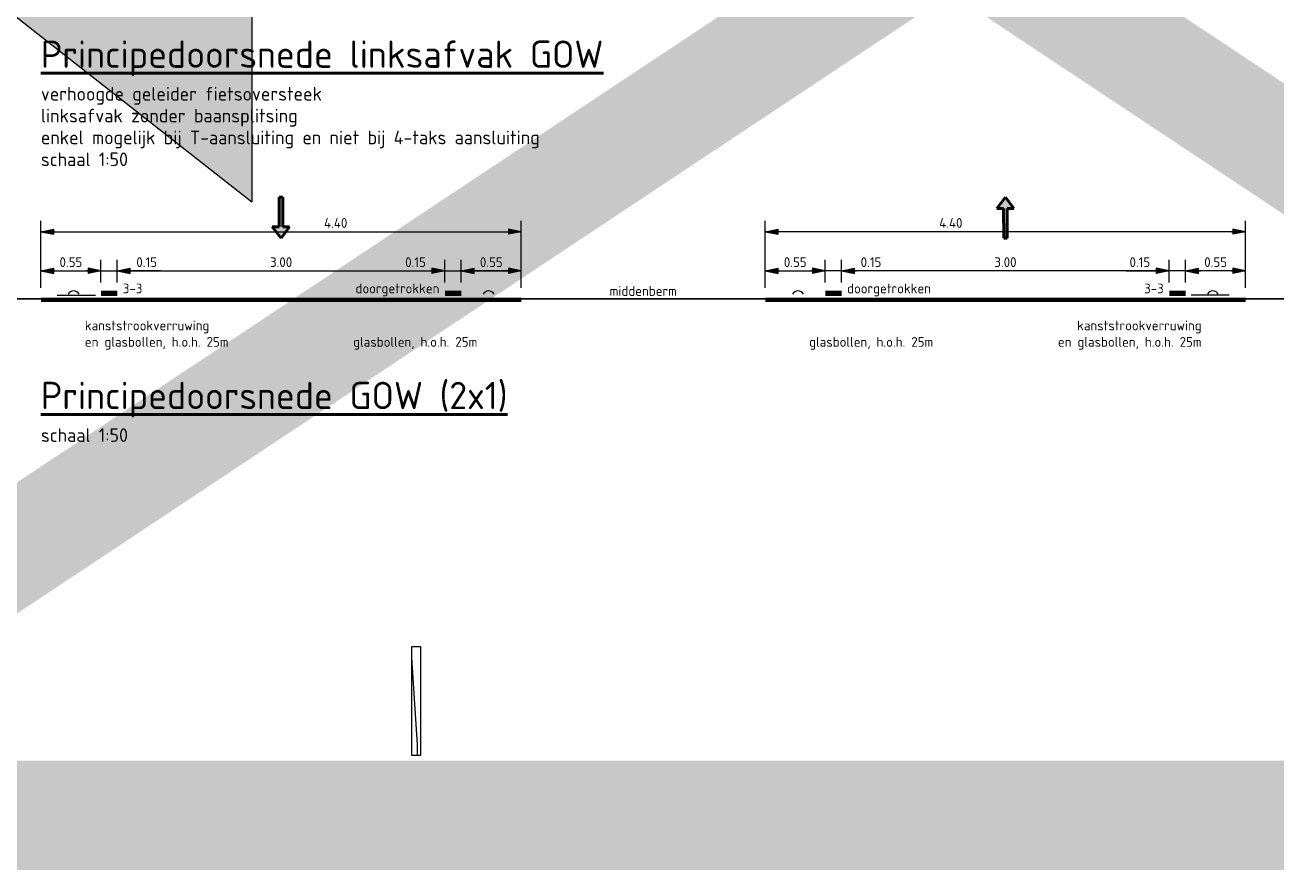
# Model space of a CAD drawing. Header units: metres. Extents: x -699 to 2316, y -1199 to 781.
# Tile 238 of 256: x 27 to 39, y -8 to 0. Entities that reach past the tile are written whole.
import ezdxf
from ezdxf.enums import TextEntityAlignment as Align

# ---------------------------------------------------------------- set-up
doc = ezdxf.new("R2010")
doc.units = ezdxf.units.M
doc.header["$PDMODE"] = 1
for name, color, linetype, lineweight in [('B-WE-GW-BERM-GD', 90, 'Continuous', 25), ('N-WE-VH-KANTOPSLUITING_VERLOOPBAND-S', 251, 'Continuous', 25), ('N-WE-VH-VERHARDING-GD', 252, 'Continuous', 50), ('N-WE-VV-MARKERING-GD', 170, 'Continuous', 50), ('X-XX-AL-M', 7, 'Continuous', 18), ('X-XX-AL-T18', 10, 'Continuous', 18), ('X-XX-AL-T25', 7, 'Continuous', 25), ('X-XX-AL-T50', 130, 'Continuous', 50)]:
    doc.layers.add(name, color=color, linetype=linetype, lineweight=lineweight)
doc.layers.add('X-XX-AL-TEKENBLAD_VIEWPORT-G', color=7, linetype='Continuous', lineweight=18, plot=False)
doc.styles.add('NLCS-ISO', font='NLCS-ISO.ttf')
doc.styles.add('NLCS-ISO Standaard', font='NLCS-ISO.ttf')
doc.linetypes.add('ZIGZAG', pattern='A,0.00254,-5.08,[131,ltypeshp.shx,S=5.08,R=0,X=-5.08,Y=0],-10.16,[131,ltypeshp.shx,S=5.08,R=180,X=5.08,Y=0],-5.08', length=20.32254)
doc.dimstyles.new('NLCS-T18-Pijl-ANNOTATIVE-A', dxfattribs={"dimtxt": 1.8, "dimasz": 1.35, "dimexe": 2, "dimexo": 2, "dimgap": 0.7, "dimtad": 1, "dimlfac": -1, "dimzin": 0, "dimdsep": 46, "dimtxsty": 'NLCS-ISO Standaard', "dimblk": 'Pijl', "dimblk1": 'Pijl', "dimblk2": 'Pijl', "dimcen": 2.5, "dimdle": 2, "dimclrd": 256, "dimclre": 256, "dimclrt": 256, "dimadec": 0, "dimazin": 0, "dimtfac": 1, "dimtofl": 0, "dimtmove": 0, "dimatfit": 3, "dimldrblk": 'Pijl', "dimfxl": 1, "dimtolj": 1, "dimtzin": 0, "dimlwd": 18, "dimlwe": 18, "dimarcsym": 0})

# ---------------------------------------------------------------- blocks, each defined once
blk = doc.blocks.new('Pijl')
h = blk.add_hatch(color=256)
h.paths.add_polyline_path([(0, 0), (-1.75, 0.35), (-1.75, 0)])
h.paths.add_polyline_path([(-1.75, 0), (-1.75, -0.35), (0, 0)])
for p, q in [((-1.9, 0), (0, 0)), ((0, 0), (-1.75, 0.35)), ((-1.75, 0.35), (-1.75, -0.35)), ((0, 0), (-1.75, -0.35))]:
    blk.add_line(p, q)
blk = doc.blocks.new('*D1448')
at = {"layer": 'Defpoints', "color": 0, "transparency": 16777216}
for p in [(31.075, -2.443), (28.075, -2.649), (31.075, -2.649)]:
    blk.add_point(p, dxfattribs=at)
at = {"layer": 'X-XX-AL-M', "lineweight": 18, "transparency": 16777216}
for p, q in [((28.075, -2.549), (28.075, -2.343)), ((31.075, -2.549), (31.075, -2.343)), ((28.142, -2.443), (31.007, -2.443))]:
    blk.add_line(p, q, dxfattribs=at)
at = {"layer": 'X-XX-AL-M', "lineweight": 18, "transparency": 16777216, "xscale": 0.0675, "yscale": 0.0675, "zscale": 0.0675, "rotation": 180}
blk.add_blockref('Pijl', (28.075, -2.443), dxfattribs=at)
at = {"layer": 'X-XX-AL-M', "lineweight": 18, "transparency": 16777216, "xscale": 0.0675, "yscale": 0.0675, "zscale": 0.0675}
blk.add_blockref('Pijl', (31.075, -2.443), dxfattribs=at)
at = {"layer": 'X-XX-AL-M', "color": 10, "transparency": 16777216, "insert": (29.575, -2.363), "char_height": 0.09, "attachment_point": 5, "style": 'NLCS-ISO Standaard'}
blk.add_mtext('\\A1;3.00', dxfattribs=at)
blk = doc.blocks.new('*D1449')
at = {"layer": 'Defpoints', "color": 0, "transparency": 16777216}
for p in [(28.075, -2.443), (27.925, -2.649), (28.075, -2.649)]:
    blk.add_point(p, dxfattribs=at)
at = {"layer": 'X-XX-AL-M', "lineweight": 18, "transparency": 16777216}
for p, q in [((27.925, -2.549), (27.925, -2.343)), ((28.075, -2.549), (28.075, -2.343)), ((27.857, -2.443), (27.79, -2.443)), ((27.925, -2.443), (28.075, -2.443)), ((28.469, -2.443), (28.075, -2.443)), ((28.142, -2.443), (28.21, -2.443))]:
    blk.add_line(p, q, dxfattribs=at)
at = {"layer": 'X-XX-AL-M', "lineweight": 18, "transparency": 16777216, "xscale": 0.0675, "yscale": 0.0675, "zscale": 0.0675}
blk.add_blockref('Pijl', (27.925, -2.443), dxfattribs=at)
at = {"layer": 'X-XX-AL-M', "lineweight": 18, "transparency": 16777216, "xscale": 0.0675, "yscale": 0.0675, "zscale": 0.0675, "rotation": 180}
blk.add_blockref('Pijl', (28.075, -2.443), dxfattribs=at)
at = {"layer": 'X-XX-AL-M', "color": 10, "transparency": 16777216, "insert": (28.344, -2.363), "char_height": 0.09, "attachment_point": 5, "style": 'NLCS-ISO Standaard'}
blk.add_mtext('\\A1;0.15', dxfattribs=at)
blk = doc.blocks.new('*D1450')
at = {"layer": 'Defpoints', "color": 0, "transparency": 16777216}
for p in [(27.925, -2.443), (27.375, -2.699), (27.925, -2.649)]:
    blk.add_point(p, dxfattribs=at)
at = {"layer": 'X-XX-AL-M', "lineweight": 18, "transparency": 16777216}
for p, q in [((27.375, -2.599), (27.375, -2.343)), ((27.925, -2.549), (27.925, -2.343)), ((27.442, -2.443), (27.857, -2.443))]:
    blk.add_line(p, q, dxfattribs=at)
at = {"layer": 'X-XX-AL-M', "lineweight": 18, "transparency": 16777216, "xscale": 0.0675, "yscale": 0.0675, "zscale": 0.0675, "rotation": 180}
blk.add_blockref('Pijl', (27.375, -2.443), dxfattribs=at)
at = {"layer": 'X-XX-AL-M', "lineweight": 18, "transparency": 16777216, "xscale": 0.0675, "yscale": 0.0675, "zscale": 0.0675}
blk.add_blockref('Pijl', (27.925, -2.443), dxfattribs=at)
at = {"layer": 'X-XX-AL-M', "color": 10, "transparency": 16777216, "insert": (27.65, -2.363), "char_height": 0.09, "attachment_point": 5, "style": 'NLCS-ISO Standaard'}
blk.add_mtext('\\A1;0.55', dxfattribs=at)
blk = doc.blocks.new('*D1451')
at = {"layer": 'Defpoints', "color": 0, "transparency": 16777216}
for p in [(31.775, -2.084), (27.375, -2.699), (31.775, -2.699)]:
    blk.add_point(p, dxfattribs=at)
at = {"layer": 'X-XX-AL-M', "lineweight": 18, "transparency": 16777216}
for p, q in [((27.375, -2.599), (27.375, -1.984)), ((31.775, -2.599), (31.775, -1.984)), ((27.442, -2.084), (31.708, -2.084))]:
    blk.add_line(p, q, dxfattribs=at)
at = {"layer": 'X-XX-AL-M', "lineweight": 18, "transparency": 16777216, "xscale": 0.0675, "yscale": 0.0675, "zscale": 0.0675, "rotation": 180}
blk.add_blockref('Pijl', (27.375, -2.084), dxfattribs=at)
at = {"layer": 'X-XX-AL-M', "lineweight": 18, "transparency": 16777216, "xscale": 0.0675, "yscale": 0.0675, "zscale": 0.0675}
blk.add_blockref('Pijl', (31.775, -2.084), dxfattribs=at)
at = {"layer": 'X-XX-AL-M', "color": 10, "transparency": 16777216, "insert": (30.075, -2.004), "char_height": 0.09, "attachment_point": 5, "style": 'NLCS-ISO Standaard'}
blk.add_mtext('\\A1;4.40', dxfattribs=at)
blk = doc.blocks.new('*D1452')
at = {"layer": 'Defpoints', "color": 0, "transparency": 16777216}
for p in [(31.225, -2.443), (31.075, -2.649), (31.225, -2.649)]:
    blk.add_point(p, dxfattribs=at)
at = {"layer": 'X-XX-AL-M', "lineweight": 18, "transparency": 16777216}
for p, q in [((31.075, -2.549), (31.075, -2.343)), ((31.225, -2.549), (31.225, -2.343)), ((30.681, -2.443), (31.075, -2.443)), ((31.008, -2.443), (30.94, -2.443)), ((31.075, -2.443), (31.225, -2.443)), ((31.293, -2.443), (31.36, -2.443))]:
    blk.add_line(p, q, dxfattribs=at)
at = {"layer": 'X-XX-AL-M', "lineweight": 18, "transparency": 16777216, "xscale": 0.0675, "yscale": 0.0675, "zscale": 0.0675}
blk.add_blockref('Pijl', (31.075, -2.443), dxfattribs=at)
at = {"layer": 'X-XX-AL-M', "lineweight": 18, "transparency": 16777216, "xscale": 0.0675, "yscale": 0.0675, "zscale": 0.0675, "rotation": 180}
blk.add_blockref('Pijl', (31.225, -2.443), dxfattribs=at)
at = {"layer": 'X-XX-AL-M', "color": 10, "transparency": 16777216, "insert": (30.806, -2.363), "char_height": 0.09, "attachment_point": 5, "style": 'NLCS-ISO Standaard'}
blk.add_mtext('\\A1;0.15', dxfattribs=at)
blk = doc.blocks.new('*D1453')
at = {"layer": 'Defpoints', "color": 0, "transparency": 16777216}
for p in [(31.225, -2.443), (31.225, -2.649), (31.775, -2.699)]:
    blk.add_point(p, dxfattribs=at)
at = {"layer": 'X-XX-AL-M', "lineweight": 18, "transparency": 16777216}
for p, q in [((31.225, -2.549), (31.225, -2.343)), ((31.775, -2.599), (31.775, -2.343)), ((31.708, -2.443), (31.293, -2.443))]:
    blk.add_line(p, q, dxfattribs=at)
at = {"layer": 'X-XX-AL-M', "lineweight": 18, "transparency": 16777216, "xscale": 0.0675, "yscale": 0.0675, "zscale": 0.0675, "rotation": 180}
blk.add_blockref('Pijl', (31.225, -2.443), dxfattribs=at)
at = {"layer": 'X-XX-AL-M', "lineweight": 18, "transparency": 16777216, "xscale": 0.0675, "yscale": 0.0675, "zscale": 0.0675}
blk.add_blockref('Pijl', (31.775, -2.443), dxfattribs=at)
at = {"layer": 'X-XX-AL-M', "color": 10, "transparency": 16777216, "insert": (31.5, -2.363), "char_height": 0.09, "attachment_point": 5, "style": 'NLCS-ISO Standaard'}
blk.add_mtext('\\A1;0.55', dxfattribs=at)
blk = doc.blocks.new('*D1454')
at = {"layer": 'Defpoints', "color": 0, "transparency": 16777216}
for p in [(34.709, -2.443), (34.709, -2.649), (37.709, -2.649)]:
    blk.add_point(p, dxfattribs=at)
at = {"layer": 'X-XX-AL-M', "lineweight": 18, "transparency": 16777216}
for p, q in [((34.709, -2.549), (34.709, -2.343)), ((37.709, -2.549), (37.709, -2.343)), ((37.641, -2.443), (34.776, -2.443))]:
    blk.add_line(p, q, dxfattribs=at)
at = {"layer": 'X-XX-AL-M', "lineweight": 18, "transparency": 16777216, "xscale": 0.0675, "yscale": 0.0675, "zscale": 0.0675, "rotation": 180}
blk.add_blockref('Pijl', (34.709, -2.443), dxfattribs=at)
at = {"layer": 'X-XX-AL-M', "lineweight": 18, "transparency": 16777216, "xscale": 0.0675, "yscale": 0.0675, "zscale": 0.0675}
blk.add_blockref('Pijl', (37.709, -2.443), dxfattribs=at)
at = {"layer": 'X-XX-AL-M', "color": 10, "transparency": 16777216, "insert": (36.209, -2.363), "char_height": 0.09, "attachment_point": 5, "style": 'NLCS-ISO Standaard'}
blk.add_mtext('\\A1;3.00', dxfattribs=at)
blk = doc.blocks.new('*D1455')
at = {"layer": 'Defpoints', "color": 0, "transparency": 16777216}
for p in [(37.709, -2.443), (37.709, -2.649), (37.859, -2.649)]:
    blk.add_point(p, dxfattribs=at)
at = {"layer": 'X-XX-AL-M', "lineweight": 18, "transparency": 16777216}
for p, q in [((37.709, -2.549), (37.709, -2.343)), ((37.859, -2.549), (37.859, -2.343)), ((37.315, -2.443), (37.709, -2.443)), ((37.641, -2.443), (37.574, -2.443)), ((37.859, -2.443), (37.709, -2.443)), ((37.926, -2.443), (37.994, -2.443))]:
    blk.add_line(p, q, dxfattribs=at)
at = {"layer": 'X-XX-AL-M', "lineweight": 18, "transparency": 16777216, "xscale": 0.0675, "yscale": 0.0675, "zscale": 0.0675}
blk.add_blockref('Pijl', (37.709, -2.443), dxfattribs=at)
at = {"layer": 'X-XX-AL-M', "lineweight": 18, "transparency": 16777216, "xscale": 0.0675, "yscale": 0.0675, "zscale": 0.0675, "rotation": 180}
blk.add_blockref('Pijl', (37.859, -2.443), dxfattribs=at)
at = {"layer": 'X-XX-AL-M', "color": 10, "transparency": 16777216, "insert": (37.44, -2.363), "char_height": 0.09, "attachment_point": 5, "style": 'NLCS-ISO Standaard'}
blk.add_mtext('\\A1;0.15', dxfattribs=at)
blk = doc.blocks.new('*D1456')
at = {"layer": 'Defpoints', "color": 0, "transparency": 16777216}
for p in [(37.859, -2.443), (37.859, -2.649), (38.409, -2.699)]:
    blk.add_point(p, dxfattribs=at)
at = {"layer": 'X-XX-AL-M', "lineweight": 18, "transparency": 16777216}
for p, q in [((37.859, -2.549), (37.859, -2.343)), ((38.409, -2.599), (38.409, -2.343)), ((38.341, -2.443), (37.926, -2.443))]:
    blk.add_line(p, q, dxfattribs=at)
at = {"layer": 'X-XX-AL-M', "lineweight": 18, "transparency": 16777216, "xscale": 0.0675, "yscale": 0.0675, "zscale": 0.0675, "rotation": 180}
blk.add_blockref('Pijl', (37.859, -2.443), dxfattribs=at)
at = {"layer": 'X-XX-AL-M', "lineweight": 18, "transparency": 16777216, "xscale": 0.0675, "yscale": 0.0675, "zscale": 0.0675}
blk.add_blockref('Pijl', (38.409, -2.443), dxfattribs=at)
at = {"layer": 'X-XX-AL-M', "color": 10, "transparency": 16777216, "insert": (38.134, -2.363), "char_height": 0.09, "attachment_point": 5, "style": 'NLCS-ISO Standaard'}
blk.add_mtext('\\A1;0.55', dxfattribs=at)
blk = doc.blocks.new('*D1457')
at = {"layer": 'Defpoints', "color": 0, "transparency": 16777216}
for p in [(34.009, -2.084), (34.009, -2.699), (38.409, -2.699)]:
    blk.add_point(p, dxfattribs=at)
at = {"layer": 'X-XX-AL-M', "lineweight": 18, "transparency": 16777216}
for p, q in [((34.009, -2.599), (34.009, -1.984)), ((38.409, -2.599), (38.409, -1.984)), ((38.341, -2.084), (34.076, -2.084))]:
    blk.add_line(p, q, dxfattribs=at)
at = {"layer": 'X-XX-AL-M', "lineweight": 18, "transparency": 16777216, "xscale": 0.0675, "yscale": 0.0675, "zscale": 0.0675, "rotation": 180}
blk.add_blockref('Pijl', (34.009, -2.084), dxfattribs=at)
at = {"layer": 'X-XX-AL-M', "lineweight": 18, "transparency": 16777216, "xscale": 0.0675, "yscale": 0.0675, "zscale": 0.0675}
blk.add_blockref('Pijl', (38.409, -2.084), dxfattribs=at)
at = {"layer": 'X-XX-AL-M', "color": 10, "transparency": 16777216, "insert": (35.709, -2.004), "char_height": 0.09, "attachment_point": 5, "style": 'NLCS-ISO Standaard'}
blk.add_mtext('\\A1;4.40', dxfattribs=at)
blk = doc.blocks.new('*D1458')
at = {"layer": 'Defpoints', "color": 0, "transparency": 16777216}
for p in [(34.559, -2.443), (34.559, -2.649), (34.709, -2.649)]:
    blk.add_point(p, dxfattribs=at)
at = {"layer": 'X-XX-AL-M', "lineweight": 18, "transparency": 16777216}
for p, q in [((34.559, -2.549), (34.559, -2.343)), ((34.709, -2.549), (34.709, -2.343)), ((34.491, -2.443), (34.424, -2.443)), ((34.709, -2.443), (34.559, -2.443)), ((35.103, -2.443), (34.709, -2.443)), ((34.776, -2.443), (34.844, -2.443))]:
    blk.add_line(p, q, dxfattribs=at)
at = {"layer": 'X-XX-AL-M', "lineweight": 18, "transparency": 16777216, "xscale": 0.0675, "yscale": 0.0675, "zscale": 0.0675}
blk.add_blockref('Pijl', (34.559, -2.443), dxfattribs=at)
at = {"layer": 'X-XX-AL-M', "lineweight": 18, "transparency": 16777216, "xscale": 0.0675, "yscale": 0.0675, "zscale": 0.0675, "rotation": 180}
blk.add_blockref('Pijl', (34.709, -2.443), dxfattribs=at)
at = {"layer": 'X-XX-AL-M', "color": 10, "transparency": 16777216, "insert": (34.978, -2.363), "char_height": 0.09, "attachment_point": 5, "style": 'NLCS-ISO Standaard'}
blk.add_mtext('\\A1;0.15', dxfattribs=at)
blk = doc.blocks.new('*D1459')
at = {"layer": 'Defpoints', "color": 0, "transparency": 16777216}
for p in [(34.559, -2.443), (34.009, -2.699), (34.559, -2.649)]:
    blk.add_point(p, dxfattribs=at)
at = {"layer": 'X-XX-AL-M', "lineweight": 18, "transparency": 16777216}
for p, q in [((34.009, -2.599), (34.009, -2.343)), ((34.559, -2.549), (34.559, -2.343)), ((34.076, -2.443), (34.491, -2.443))]:
    blk.add_line(p, q, dxfattribs=at)
at = {"layer": 'X-XX-AL-M', "lineweight": 18, "transparency": 16777216, "xscale": 0.0675, "yscale": 0.0675, "zscale": 0.0675, "rotation": 180}
blk.add_blockref('Pijl', (34.009, -2.443), dxfattribs=at)
at = {"layer": 'X-XX-AL-M', "lineweight": 18, "transparency": 16777216, "xscale": 0.0675, "yscale": 0.0675, "zscale": 0.0675}
blk.add_blockref('Pijl', (34.559, -2.443), dxfattribs=at)
at = {"layer": 'X-XX-AL-M', "color": 10, "transparency": 16777216, "insert": (34.284, -2.363), "char_height": 0.09, "attachment_point": 5, "style": 'NLCS-ISO Standaard'}
blk.add_mtext('\\A1;0.55', dxfattribs=at)
blk = doc.blocks.new('SVH-VERLOOPBAND_GELEIDEBAND 30 80X200 HD_OPSLUITBAND 80X160 HD_L1000_LINKS-MM')
at = {"linetype": 'Continuous', "lineweight": 0}
blk.add_lwpolyline([(-1000, 80), (0, 80), (0, 0), (-1000, 0)], close=True, dxfattribs=at)
blk.add_lwpolyline([(0, 50), (-100, 50), (-900, 0)], dxfattribs=at)

msp = doc.modelspace()

# ---------------------------------------------------------------- linework, layer by layer
at = {"layer": 'B-WE-GW-BERM-GD'}
for p, q in [((27.375, -2.6987), (26.325, -2.6987)), ((31.775, -2.6987), (34.0086, -2.6987)), ((39.4586, -2.6987), (38.4086, -2.6987))]:
    msp.add_line(p, q, dxfattribs=at)
at = {"layer": 'N-WE-VH-VERHARDING-GD', "const_width": 0.04, "flags": 128}
for points in [[(27.375, -2.7087), (31.775, -2.7087)], [(38.4086, -2.7087), (34.0086, -2.7087)]]:
    msp.add_lwpolyline(points, dxfattribs=at)
at = {"layer": 'N-WE-VV-MARKERING-GD'}
for p, q in [((29.5574, -2.0402), (29.5584, -1.7681)), ((29.5584, -1.7681), (29.5901, -1.7683)), ((29.5901, -1.7683), (29.5899, -2.0402)), ((36.2092, -1.7682), (36.1289, -1.8706)), ((36.2862, -1.8706), (36.2092, -1.7682)), ((36.1918, -1.8706), (36.1289, -1.8706)), ((36.1918, -1.8706), (36.1928, -2.1426)), ((36.2244, -2.1424), (36.2242, -1.8706)), ((36.2862, -1.8706), (36.2242, -1.8706)), ((29.5748, -2.1425), (29.4946, -2.0402)), ((29.5574, -2.0402), (29.4946, -2.0402)), ((29.6519, -2.0402), (29.5748, -2.1425)), ((29.6519, -2.0402), (29.5899, -2.0402)), ((36.1928, -2.1426), (36.2244, -2.1424))]:
    msp.add_line(p, q, dxfattribs=at)
at = {"layer": 'N-WE-VV-MARKERING-GD', "color": 6, "linetype": 'ZIGZAG', "lineweight": 9, "ltscale": 0.05}
for p, q in [((27.525, -2.6637), (27.875, -2.6637)), ((38.2586, -2.6637), (37.9086, -2.6637))]:
    msp.add_line(p, q, dxfattribs=at)
at = {"layer": 'N-WE-VV-MARKERING-GD', "const_width": 0.05, "flags": 128}
for points in [[(27.925, -2.6487), (28.075, -2.6487)], [(31.075, -2.6487), (31.225, -2.6487)], [(34.7086, -2.6487), (34.5586, -2.6487)], [(37.8586, -2.6487), (37.7086, -2.6487)]]:
    msp.add_lwpolyline(points, dxfattribs=at)
at = {"layer": 'N-WE-VV-MARKERING-GD', "color": 1, "lineweight": 18, "ltscale": 0.25}
for centre in [(27.675, -2.6837), (31.475, -2.6837), (34.3086, -2.6837), (38.1086, -2.6837)]:
    msp.add_arc(centre, 0.0567, 28.07249, 151.92751, dxfattribs=at)
at = {"layer": 'N-WE-VV-MARKERING-GD'}
for points in [[(29.5899, -2.0402), (29.5574, -2.0402), (29.5901, -1.7683), (29.5584, -1.7681)], [(36.2092, -1.7682), (36.2862, -1.8706), (36.1289, -1.8706)], [(36.2242, -1.8706), (36.1918, -1.8706), (36.2244, -2.1424), (36.1928, -2.1426)], [(29.5748, -2.1425), (29.6519, -2.0402), (29.4946, -2.0402)]]:
    msp.add_solid(points, dxfattribs=at)
at = {"layer": 'X-XX-AL-M', "lineweight": 18}
msp.add_line((27.375, -2.4425), (31.775, -2.4425), dxfattribs=at)
at = {"layer": 'X-XX-AL-TEKENBLAD_VIEWPORT-G'}
for p in [(25.469, 1.1986), (29.3072, 0.5455)]:
    msp.add_line(p, (29.3072, -1.8117), dxfattribs=at)
msp.add_solid([(25.469, 1.1986), (29.3072, 4.0869), (29.3072, -1.8117)], dxfattribs=at)

# ---------------------------------------------------------------- block references
at = {"layer": 'N-WE-VH-KANTOPSLUITING_VERLOOPBAND-S', "xscale": 0.001, "yscale": 0.001, "zscale": 0.001, "rotation": 270}
msp.add_blockref('SVH-VERLOOPBAND_GELEIDEBAND 30 80X200 HD_OPSLUITBAND 80X160 HD_L1000_LINKS-MM', (30.7732, -6.8815), dxfattribs=at)

# ---------------------------------------------------------------- texts
at = {"layer": 'X-XX-AL-T18', "style": 'NLCS-ISO Standaard'}
for s, p in [('3-3', (28.125, -2.6487)), ('doorgetrokken', (34.7586, -2.6487))]:
    msp.add_text(s, height=0.09, dxfattribs=at).set_placement(p)
for s, p in [('doorgetrokken', (31.025, -2.6487)), ('3-3', (37.6586, -2.6487))]:
    msp.add_text(s, height=0.09, dxfattribs=at).set_placement(p, align=Align.RIGHT)
msp.add_text('middenberm', height=0.09, dxfattribs=at).set_placement((32.8918, -2.6987), align=Align.BOTTOM_CENTER)
at = {"layer": 'X-XX-AL-T25', "style": 'NLCS-ISO'}
for s, p in [('verhoogde geleider fietsoversteek', (27.375, -0.8837)), ('linksafvak zonder baansplitsing', (27.375, -1.0837)), ('enkel mogelijk bij T-aansluiting en niet bij 4-taks aansluiting', (27.375, -1.2837)), ('schaal 1:50', (27.375, -1.4837)), ('schaal 1:50', (27.375, -4.0087))]:
    msp.add_text(s, height=0.125, dxfattribs=at).set_placement(p)
at = {"layer": 'X-XX-AL-T25', "char_height": 0.09, "style": 'NLCS-ISO Standaard', "bg_fill": 3, "box_fill_scale": 1.1, "bg_fill_color": 256, "bg_fill_transparency": 0}
for s, insert, attachment_point in [('kanststrookverruwing\\Pen glasbollen, h.o.h. 25m', (27.7775, -3.1651), 7), ('kanststrookverruwing\\Pen glasbollen, h.o.h. 25m', (38.0061, -3.1651), 9), ('glasbollen, h.o.h. 25m', (31.3725, -3.1651), 9), ('glasbollen, h.o.h. 25m', (34.4111, -3.1651), 7)]:
    msp.add_mtext(s, dxfattribs=dict(at, insert=insert, attachment_point=attachment_point))
at = {"layer": 'X-XX-AL-T50', "style": 'NLCS-ISO'}
for s, p in [('%%UPrincipedoorsnede linksafvak GOW', (27.375, -0.5837)), ('%%UPrincipedoorsnede GOW (2x1)', (27.375, -3.7087))]:
    msp.add_text(s, height=0.25, dxfattribs=at).set_placement(p)

# ---------------------------------------------------------------- dimensions: what is measured, and where the dimension line sits
at = {"layer": 'X-XX-AL-M'}
for base, p1, p2, override, picture, middle in [((31.775, -2.0836), (27.375, -2.6987), (31.775, -2.6987), {"dimscale": 0.05, "dimclrt": 10}, '*D1451', (30.075, -2.0836)), ((28.075, -2.4425), (27.925, -2.6487), (28.075, -2.6487), {"dimscale": 0.05, "dimclrt": 10, "dimtix": 0, "dimtofl": 0, "dimtmove": 1, "dimatfit": 3}, '*D1449', (28.344, -2.4425)), ((31.225, -2.4425), (31.075, -2.6487), (31.225, -2.6487), {"dimscale": 0.05, "dimclrt": 10, "dimtix": 0, "dimtofl": 0, "dimtmove": 1, "dimatfit": 3}, '*D1452', (30.806, -2.4425))]:
    dim = msp.add_linear_dim(base=base, p1=p1, p2=p2, dimstyle='NLCS-T18-Pijl-ANNOTATIVE-A', override=override, dxfattribs=at)
    dim.commit()
    dim.dimension.update_dxf_attribs({"geometry": picture, "text_midpoint": middle, "dimtype": 160})
for base, p1, p2, override, picture, middle in [((34.0086, -2.0836), (38.4086, -2.6987), (34.0086, -2.6987), {"dimscale": 0.05, "dimclrt": 10}, '*D1457', (35.7086, -2.0836)), ((34.5586, -2.4425), (34.7086, -2.6487), (34.5586, -2.6487), {"dimscale": 0.05, "dimclrt": 10, "dimtix": 0, "dimtofl": 0, "dimtmove": 1, "dimatfit": 3}, '*D1458', (34.9776, -2.4425)), ((37.7086, -2.4425), (37.8586, -2.6487), (37.7086, -2.6487), {"dimscale": 0.05, "dimclrt": 10, "dimtix": 0, "dimtofl": 0, "dimtmove": 1, "dimatfit": 3}, '*D1455', (37.4396, -2.4425))]:
    dim = msp.add_linear_dim(base=base, p1=p1, p2=p2, angle=180, dimstyle='NLCS-T18-Pijl-ANNOTATIVE-A', override=override, dxfattribs=at)
    dim.commit()
    dim.dimension.update_dxf_attribs({"geometry": picture, "text_midpoint": middle, "dimtype": 160})
for base, p1, p2, picture, middle in [((27.925, -2.4425), (27.375, -2.6987), (27.925, -2.6487), '*D1450', (27.65, -2.3625)), ((31.075, -2.4425), (28.075, -2.6487), (31.075, -2.6487), '*D1448', (29.575, -2.3625)), ((31.225, -2.4425), (31.775, -2.6987), (31.225, -2.6487), '*D1453', (31.5, -2.3625))]:
    dim = msp.add_linear_dim(base=base, p1=p1, p2=p2, dimstyle='NLCS-T18-Pijl-ANNOTATIVE-A', override={"dimscale": 0.05, "dimclrt": 10, "dimtix": 0, "dimtofl": 0, "dimtmove": 0, "dimatfit": 3}, dxfattribs=at)
    dim.commit()
    dim.dimension.update_dxf_attribs({"geometry": picture, "text_midpoint": middle})
for base, p1, p2, picture, middle in [((34.5586, -2.4425), (34.0086, -2.6987), (34.5586, -2.6487), '*D1459', (34.2836, -2.3625)), ((34.7086, -2.4425), (37.7086, -2.6487), (34.7086, -2.6487), '*D1454', (36.2086, -2.3625)), ((37.8586, -2.4425), (38.4086, -2.6987), (37.8586, -2.6487), '*D1456', (38.1336, -2.3625))]:
    dim = msp.add_linear_dim(base=base, p1=p1, p2=p2, angle=180, dimstyle='NLCS-T18-Pijl-ANNOTATIVE-A', override={"dimscale": 0.05, "dimclrt": 10, "dimtix": 0, "dimtofl": 0, "dimtmove": 0, "dimatfit": 3}, dxfattribs=at)
    dim.commit()
    dim.dimension.update_dxf_attribs({"geometry": picture, "text_midpoint": middle})

# ---------------------------------------------------------------- next in the draw order: linework, layer by layer
at = {"layer": 'X-XX-AL-TEKENBLAD_VIEWPORT-G', "color": 3, "const_width": 1}
msp.add_lwpolyline([(23.469, -7.4286), (47.9513, -7.4286), (47.9513, 8.8258), (23.469, 8.8258)], close=True, dxfattribs=at)
for points in [[(47.9513, 8.8258), (23.469, -7.4286)], [(23.469, 8.8258), (47.9513, -7.4286)]]:
    msp.add_lwpolyline(points, dxfattribs=at)

doc.saveas('drawing.dxf')
